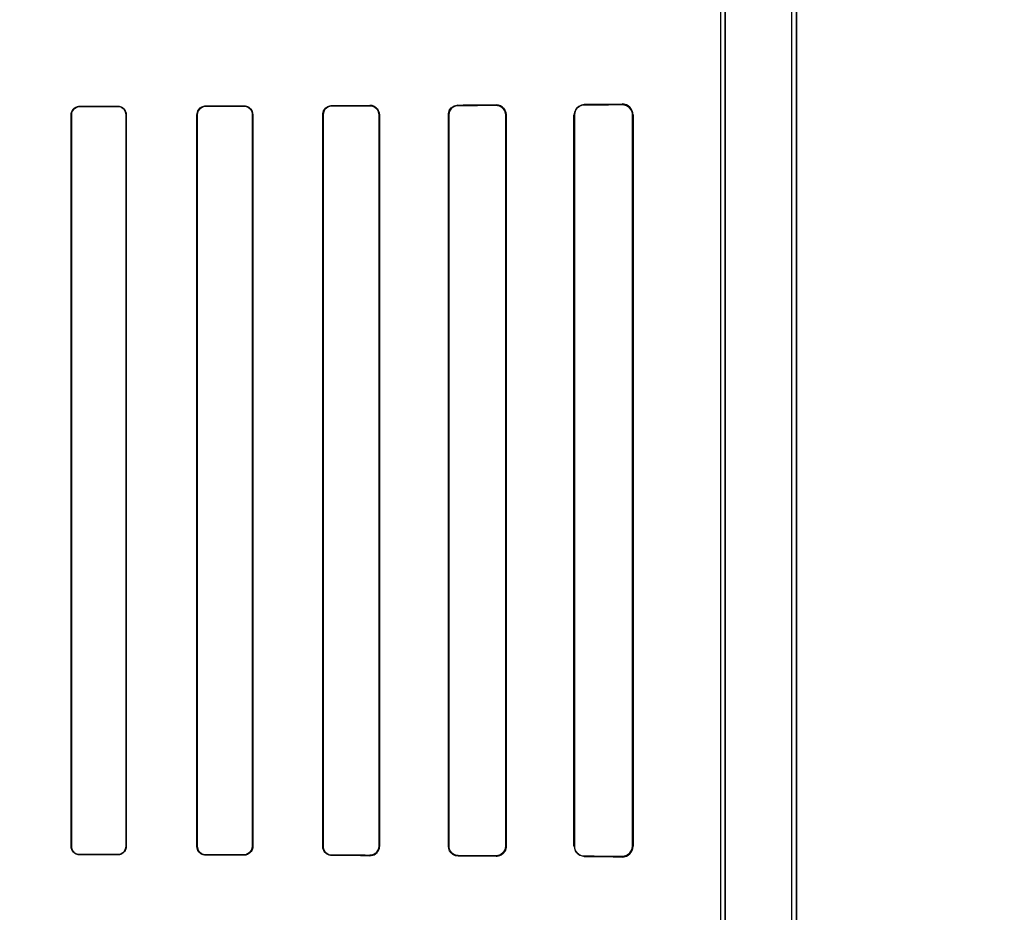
# Model space of a CAD drawing. Header units: millimetres. Extents: x 0 to 297, y 0 to 210.
# Tile 154 of 256: x 56.57 to 56.843, y 158.022 to 158.269. Entities that reach past the tile are written whole.
import ezdxf

# ---------------------------------------------------------------- set-up
doc = ezdxf.new("R2010")
doc.units = ezdxf.units.MM
doc.header["$LTSCALE"] = 16.335
doc.layers.get('0').update_dxf_attribs({"linetype": 'CONTINUOUS'})
for name, color, linetype in [('AXES_REF', 7, 'CONTINUOUS'), ('INTFCLR_1', 7, 'CONTINUOUS'), ('INTFCLR_72935', 7, 'CONTINUOUS')]:
    doc.layers.add(name, color=color, linetype=linetype)

msp = doc.modelspace()

# ---------------------------------------------------------------- linework, layer by layer
at = {"color": 7, "linetype": 'Continuous'}
for radius in [6.78708, 6.7865, 6.74304]:
    msp.add_circle((57.46373, 154.71146), radius, dxfattribs=at)
for radius, start, end in [(6.72, 278.277129, 261.722871), (6.874, 193.234383, 36.724612)]:
    msp.add_arc((57.46373, 154.71146), radius, start, end, dxfattribs=at)
at = {"layer": 'AXES_REF', "color": 9, "linetype": 'Continuous'}
for radius in [6.19116, 4.15]:
    msp.add_circle((57.46373, 154.71146), radius, dxfattribs=at)
at = {"layer": 'INTFCLR_1', "color": 6, "linetype": 'Continuous'}
for p, q in [((56.78439, 157.16145), (56.78439, 159.03047)), ((56.78562, 157.16145), (56.78562, 159.03045)), ((56.76462, 157.53414), (56.76462, 158.37777)), ((56.76586, 158.37777), (56.76586, 157.53414)), ((56.58438, 158.03995), (56.58438, 158.24295)), ((56.58447, 158.03995), (56.58447, 158.24295)), ((56.59963, 158.24295), (56.59963, 158.03995)), ((56.59972, 158.24295), (56.59972, 158.03995)), ((56.6193, 158.03995), (56.6193, 158.24295)), ((56.61939, 158.03995), (56.61939, 158.24295)), ((56.63472, 158.24295), (56.63472, 158.03995)), ((56.63481, 158.24295), (56.63481, 158.03995)), ((56.6542, 158.03995), (56.6542, 158.24295)), ((56.6543, 158.03995), (56.6543, 158.24295)), ((56.66982, 158.24295), (56.66982, 158.03995)), ((56.66993, 158.24295), (56.66993, 158.03995)), ((56.68906, 158.03995), (56.68906, 158.24295)), ((56.68918, 158.03995), (56.68918, 158.24295)), ((56.70496, 158.24295), (56.70496, 158.03995)), ((56.70509, 158.24295), (56.70509, 158.03995)), ((56.72387, 158.03995), (56.72387, 158.24295)), ((56.72402, 158.03995), (56.72402, 158.24295)), ((56.74015, 158.24295), (56.74015, 158.03995)), ((56.74033, 158.24295), (56.74033, 158.03995))]:
    msp.add_line(p, q, dxfattribs=at)
at = {"layer": 'INTFCLR_1', "color": 9, "linetype": 'Continuous'}
for p, q in [((56.58678, 158.24536), (56.58678, 158.24528)), ((56.59728, 158.2453), (56.59728, 158.24538)), ((56.62178, 158.24544), (56.62178, 158.24535)), ((56.63228, 158.24538), (56.63228, 158.24547)), ((56.65678, 158.24555), (56.65678, 158.24545)), ((56.66728, 158.24548), (56.66728, 158.24559)), ((56.69178, 158.24569), (56.69178, 158.24557)), ((56.70228, 158.24562), (56.70228, 158.24574)), ((56.72678, 158.24589), (56.72678, 158.24574)), ((56.73728, 158.2458), (56.73728, 158.24597)), ((56.58447, 158.24295), (56.58438, 158.24295)), ((56.59972, 158.24295), (56.59963, 158.24295)), ((56.61939, 158.24295), (56.6193, 158.24295)), ((56.63481, 158.24295), (56.63472, 158.24295)), ((56.6543, 158.24295), (56.6542, 158.24295)), ((56.66993, 158.24295), (56.66982, 158.24295)), ((56.68918, 158.24295), (56.68906, 158.24295)), ((56.70509, 158.24295), (56.70496, 158.24295)), ((56.72402, 158.24295), (56.72387, 158.24295)), ((56.74033, 158.24295), (56.74015, 158.24295)), ((56.58438, 158.03995), (56.58447, 158.03995)), ((56.58678, 158.03763), (56.58678, 158.03755)), ((56.59728, 158.03753), (56.59728, 158.03761)), ((56.59963, 158.03995), (56.59972, 158.03995)), ((56.6193, 158.03995), (56.61939, 158.03995)), ((56.62178, 158.03756), (56.62178, 158.03747)), ((56.63228, 158.03744), (56.63228, 158.03753)), ((56.63472, 158.03995), (56.63481, 158.03995)), ((56.6542, 158.03995), (56.6543, 158.03995)), ((56.65678, 158.03746), (56.65678, 158.03736)), ((56.66728, 158.03732), (56.66728, 158.03743)), ((56.66982, 158.03995), (56.66993, 158.03995)), ((56.68906, 158.03995), (56.68918, 158.03995)), ((56.69178, 158.03734), (56.69178, 158.03722)), ((56.70228, 158.03717), (56.70228, 158.03729)), ((56.70496, 158.03995), (56.70509, 158.03995)), ((56.72387, 158.03995), (56.72402, 158.03995)), ((56.74015, 158.03995), (56.74033, 158.03995)), ((56.72678, 158.03717), (56.72678, 158.03702)), ((56.73728, 158.03694), (56.73728, 158.03711))]:
    msp.add_line(p, q, dxfattribs=at)
at = {"layer": 'INTFCLR_1', "color": 7, "linetype": 'Continuous'}
for points in [[(56.66816, 158.24544), (56.66807, 158.24547), (56.66798, 158.2455), (56.66788, 158.24552), (56.66779, 158.24554), (56.66769, 158.24556), (56.66759, 158.24557), (56.66749, 158.24558), (56.66739, 158.24559), (56.66728, 158.24559)], [(56.70228, 158.24562), (56.70238, 158.24562), (56.70248, 158.24561), (56.70257, 158.2456), (56.70267, 158.24559), (56.70277, 158.24558), (56.70287, 158.24556), (56.70296, 158.24553), (56.70305, 158.24551), (56.70314, 158.24548)], [(56.73728, 158.2458), (56.73739, 158.2458), (56.7375, 158.2458), (56.7376, 158.24579), (56.7377, 158.24577), (56.73779, 158.24576), (56.73788, 158.24574), (56.73797, 158.24572), (56.73806, 158.2457), (56.73814, 158.24568)], [(56.70314, 158.03743), (56.70305, 158.0374), (56.70296, 158.03738), (56.70287, 158.03735), (56.70278, 158.03733), (56.70268, 158.03732), (56.70258, 158.03731), (56.70249, 158.0373), (56.70239, 158.03729), (56.70228, 158.03729)], [(56.73814, 158.03723), (56.73806, 158.03721), (56.73797, 158.03719), (56.73788, 158.03717), (56.73779, 158.03715), (56.7377, 158.03713), (56.7376, 158.03712), (56.7375, 158.03711), (56.73739, 158.03711), (56.73728, 158.03711)]]:
    msp.add_lwpolyline(points, dxfattribs=at)
at = {"layer": 'INTFCLR_1', "color": 6, "linetype": 'Continuous'}
for centre, start, end in [((56.73731, 158.24295), 0.01, 90.4964), ((56.73731, 158.03996), 269.5034, 359.9903)]:
    msp.add_arc(centre, 0.00302, start, end, dxfattribs=at)
for centre, major_axis, start_param, end_param in [((56.39953, 158.24645), (0.36509, 0), -1.032246, -0.998394), ((56.39953, 158.24645), (0.38609, 0), -1.064439, -1.033062), ((56.39953, 158.24645), (0.36509, 0), -0.9163, -0.879521), ((56.39953, 158.24645), (0.38609, 0), -0.9574, -0.923735), ((56.39953, 158.24645), (0.36509, 0), -0.788898, -0.747504), ((56.39953, 158.24645), (0.38609, 0), -0.841558, -0.804464), ((56.39953, 158.24645), (0.36509, 0), -0.642675, -0.593022), ((56.39953, 158.24645), (0.38609, 0), -0.712156, -0.66947), ((56.39953, 158.24645), (0.36509, 0), -0.4593, -0.389436), ((56.39953, 158.24645), (0.38609, 0), -0.559335, -0.505765), ((56.39953, 158.03645), (0.38609, 0), 1.033062, 1.064439), ((56.39953, 158.03645), (0.36509, 0), 0.998394, 1.032246), ((56.39953, 158.03645), (0.38609, 0), 0.923735, 0.9574), ((56.39953, 158.03645), (0.36509, 0), 0.879521, 0.9163), ((56.39953, 158.03645), (0.38609, 0), 0.804464, 0.841558), ((56.39953, 158.03645), (0.36509, 0), 0.747504, 0.788898), ((56.39953, 158.03645), (0.38609, 0), 0.66947, 0.712156), ((56.39953, 158.03645), (0.36509, 0), 0.593022, 0.642675), ((56.39953, 158.03645), (0.38609, 0), 0.505765, 0.559335), ((56.39953, 158.03645), (0.36509, 0), 0.389436, 0.4593)]:
    msp.add_ellipse(centre, major_axis=major_axis, ratio=0.003491, start_param=start_param, end_param=end_param, dxfattribs=at)
for points, knots in [([(56.58438, 158.24295), (56.58438, 158.24347), (56.58479, 158.24473), (56.58608, 158.24536), (56.58678, 158.24536)], [0, 0, 0, 0, 0.424164, 1, 1, 1, 1]), ([(56.58447, 158.24295), (56.58447, 158.24346), (56.58486, 158.24467), (56.58611, 158.24527), (56.58678, 158.24528)], [0, 0, 0, 0, 0.426865, 1, 1, 1, 1]), ([(56.59728, 158.24538), (56.59774, 158.24538), (56.599, 158.24505), (56.59972, 158.24374), (56.59972, 158.24295)], [0, 0, 0, 0, 0.365847, 1, 1, 1, 1]), ([(56.59728, 158.2453), (56.59785, 158.2453), (56.59909, 158.24484), (56.59963, 158.24358), (56.59963, 158.24295)], [0, 0, 0, 0, 0.47417, 1, 1, 1, 1]), ([(56.6193, 158.24295), (56.6193, 158.24348), (56.61971, 158.24478), (56.62104, 158.24544), (56.62178, 158.24544)], [0, 0, 0, 0, 0.412854, 1, 1, 1, 1]), ([(56.61939, 158.24295), (56.61939, 158.24346), (56.61979, 158.24472), (56.62107, 158.24535), (56.62178, 158.24535)], [0, 0, 0, 0, 0.417005, 1, 1, 1, 1]), ([(56.63228, 158.24547), (56.63277, 158.24547), (56.63408, 158.24511), (56.63481, 158.24375), (56.63481, 158.24295)], [0, 0, 0, 0, 0.379371, 1, 1, 1, 1]), ([(56.63228, 158.24538), (56.63275, 158.24538), (56.63401, 158.24504), (56.63472, 158.24373), (56.63472, 158.24295)], [0, 0, 0, 0, 0.373842, 1, 1, 1, 1]), ([(56.6542, 158.24295), (56.6542, 158.24347), (56.65459, 158.24482), (56.65599, 158.24555), (56.65678, 158.24555)], [0, 0, 0, 0, 0.39343, 1, 1, 1, 1]), ([(56.6543, 158.24295), (56.6543, 158.24346), (56.65469, 158.24476), (56.65603, 158.24545), (56.65678, 158.24545)], [0, 0, 0, 0, 0.402384, 1, 1, 1, 1]), ([(56.66728, 158.24548), (56.66779, 158.24549), (56.66911, 158.2451), (56.66982, 158.24374), (56.66982, 158.24295)], [0, 0, 0, 0, 0.39382, 1, 1, 1, 1]), ([(56.68906, 158.24295), (56.68906, 158.24345), (56.68943, 158.24486), (56.6909, 158.24569), (56.69178, 158.24569)], [0, 0, 0, 0, 0.358968, 1, 1, 1, 1]), ([(56.68918, 158.24295), (56.68918, 158.24345), (56.68955, 158.2448), (56.69095, 158.24557), (56.69178, 158.24557)], [0, 0, 0, 0, 0.373103, 1, 1, 1, 1]), ([(56.70228, 158.24574), (56.70282, 158.24575), (56.70428, 158.24534), (56.70509, 158.24383), (56.70509, 158.24295)], [0, 0, 0, 0, 0.380109, 1, 1, 1, 1]), ([(56.72402, 158.24295), (56.72402, 158.24343), (56.72436, 158.24486), (56.72586, 158.24573), (56.72678, 158.24574)], [0, 0, 0, 0, 0.338868, 1, 1, 1, 1]), ([(56.58678, 158.03755), (56.5862, 158.03755), (56.58493, 158.03803), (56.58438, 158.03931), (56.58438, 158.03995)], [0, 0, 0, 0, 0.47334, 1, 1, 1, 1]), ([(56.58678, 158.03763), (56.58631, 158.03763), (56.5851, 158.038), (56.58447, 158.03925), (56.58447, 158.03995)], [0, 0, 0, 0, 0.401644, 1, 1, 1, 1]), ([(56.59963, 158.03995), (56.59963, 158.03945), (56.59924, 158.03822), (56.59797, 158.03761), (56.59728, 158.03761)], [0, 0, 0, 0, 0.422805, 1, 1, 1, 1]), ([(56.59972, 158.03995), (56.59972, 158.03944), (56.59931, 158.03816), (56.598, 158.03752), (56.59728, 158.03753)], [0, 0, 0, 0, 0.419413, 1, 1, 1, 1]), ([(56.62178, 158.03747), (56.62131, 158.03747), (56.62003, 158.03782), (56.6193, 158.03917), (56.6193, 158.03995)], [0, 0, 0, 0, 0.373746, 1, 1, 1, 1]), ([(56.62178, 158.03756), (56.62134, 158.03756), (56.6201, 158.0379), (56.61939, 158.03919), (56.61939, 158.03995)], [0, 0, 0, 0, 0.369219, 1, 1, 1, 1]), ([(56.63472, 158.03995), (56.63472, 158.03945), (56.63432, 158.03818), (56.63301, 158.03753), (56.63228, 158.03753)], [0, 0, 0, 0, 0.4116, 1, 1, 1, 1]), ([(56.63481, 158.03995), (56.63481, 158.03943), (56.63441, 158.03812), (56.63305, 158.03743), (56.63228, 158.03744)], [0, 0, 0, 0, 0.405294, 1, 1, 1, 1]), ([(56.65678, 158.03736), (56.65627, 158.03736), (56.65492, 158.03776), (56.6542, 158.03916), (56.6542, 158.03995)], [0, 0, 0, 0, 0.394588, 1, 1, 1, 1]), ([(56.65678, 158.03746), (56.65627, 158.03746), (56.65497, 158.03787), (56.6543, 158.03921), (56.6543, 158.03995)], [0, 0, 0, 0, 0.409287, 1, 1, 1, 1]), ([(56.66982, 158.03995), (56.66982, 158.03945), (56.66944, 158.03813), (56.66807, 158.03742), (56.66728, 158.03743)], [0, 0, 0, 0, 0.392608, 1, 1, 1, 1]), ([(56.66993, 158.03995), (56.66993, 158.03945), (56.66955, 158.03808), (56.66812, 158.03732), (56.66728, 158.03732)], [0, 0, 0, 0, 0.376083, 1, 1, 1, 1]), ([(56.69178, 158.03722), (56.69128, 158.03722), (56.68987, 158.0376), (56.68906, 158.03908), (56.68906, 158.03995)], [0, 0, 0, 0, 0.364649, 1, 1, 1, 1]), ([(56.69178, 158.03734), (56.69132, 158.03734), (56.68997, 158.03768), (56.68918, 158.0391), (56.68918, 158.03995)], [0, 0, 0, 0, 0.351042, 1, 1, 1, 1]), ([(56.70509, 158.03995), (56.70509, 158.03947), (56.70474, 158.03803), (56.70322, 158.03716), (56.70228, 158.03717)], [0, 0, 0, 0, 0.340507, 1, 1, 1, 1]), ([(56.72678, 158.03717), (56.72624, 158.03717), (56.7248, 158.03759), (56.72402, 158.03909), (56.72402, 158.03995)], [0, 0, 0, 0, 0.38412, 1, 1, 1, 1])]:
    msp.add_open_spline(points, degree=3, knots=knots, dxfattribs=at)
at = {"layer": 'INTFCLR_1', "color": 7, "linetype": 'Continuous'}
for points, knots in [([(56.66728, 158.24559), (56.66782, 158.24558), (56.6692, 158.24518), (56.66993, 158.24376), (56.66993, 158.24295)], [0, 0, 0, 0, 0.401573, 1, 1, 1, 1]), ([(56.70228, 158.24562), (56.70279, 158.24561), (56.70417, 158.24526), (56.70496, 158.24381), (56.70496, 158.24295)], [0, 0, 0, 0, 0.369943, 1, 1, 1, 1]), ([(56.70314, 158.24548), (56.70359, 158.24533), (56.70455, 158.2447), (56.70496, 158.24357), (56.70496, 158.24295)], [0, 0, 0, 0, 0.432621, 1, 1, 1, 1]), ([(56.73728, 158.2458), (56.73786, 158.2458), (56.73935, 158.24538), (56.74015, 158.24383), (56.74015, 158.24295)], [0, 0, 0, 0, 0.39538, 1, 1, 1, 1]), ([(56.73814, 158.24568), (56.73865, 158.24552), (56.7397, 158.24484), (56.74015, 158.24361), (56.74015, 158.24295)], [0, 0, 0, 0, 0.445547, 1, 1, 1, 1]), ([(56.70496, 158.03995), (56.70496, 158.03949), (56.70462, 158.03811), (56.70317, 158.03731), (56.70228, 158.03729)], [0, 0, 0, 0, 0.342813, 1, 1, 1, 1]), ([(56.74015, 158.03995), (56.74015, 158.03947), (56.7398, 158.038), (56.73824, 158.03711), (56.73728, 158.03711)], [0, 0, 0, 0, 0.336726, 1, 1, 1, 1])]:
    msp.add_open_spline(points, degree=3, knots=knots, dxfattribs=at)
at = {"layer": 'INTFCLR_72935', "color": 6, "linetype": 'Continuous'}
for p, q in [((56.78439, 157.16145), (56.78439, 159.03048)), ((56.78562, 159.03045), (56.78562, 157.16145)), ((56.76462, 157.53209), (56.76462, 158.37982)), ((56.76586, 157.53084), (56.76586, 158.38107)), ((56.58438, 158.24295), (56.58438, 158.03995)), ((56.58447, 158.24295), (56.58447, 158.03995)), ((56.59963, 158.03995), (56.59963, 158.24295)), ((56.59972, 158.03995), (56.59972, 158.24295)), ((56.6193, 158.24295), (56.6193, 158.03995)), ((56.61939, 158.24295), (56.61939, 158.03995)), ((56.63472, 158.03995), (56.63472, 158.24295)), ((56.63481, 158.03995), (56.63481, 158.24295)), ((56.6542, 158.24295), (56.6542, 158.03995)), ((56.6543, 158.24295), (56.6543, 158.03995)), ((56.66982, 158.03995), (56.66982, 158.24295)), ((56.66993, 158.03995), (56.66993, 158.24295)), ((56.68906, 158.24295), (56.68906, 158.03995)), ((56.68918, 158.24295), (56.68918, 158.03995)), ((56.70496, 158.03995), (56.70496, 158.24295)), ((56.70509, 158.03995), (56.70509, 158.24295)), ((56.72387, 158.24295), (56.72387, 158.03995)), ((56.72402, 158.24295), (56.72402, 158.03995)), ((56.74015, 158.03995), (56.74015, 158.24295)), ((56.74033, 158.03995), (56.74033, 158.24295))]:
    msp.add_line(p, q, dxfattribs=at)
at = {"layer": 'INTFCLR_72935', "color": 9, "linetype": 'Continuous'}
for p, q in [((56.58678, 158.24528), (56.58678, 158.24536)), ((56.59728, 158.24538), (56.59728, 158.2453)), ((56.62178, 158.24535), (56.62178, 158.24544)), ((56.63228, 158.24547), (56.63228, 158.24538)), ((56.65678, 158.24545), (56.65678, 158.24555)), ((56.66728, 158.24559), (56.66728, 158.24548)), ((56.69178, 158.24557), (56.69178, 158.24569)), ((56.70228, 158.24574), (56.70228, 158.24562)), ((56.72678, 158.24574), (56.72678, 158.24589)), ((56.73728, 158.24597), (56.73728, 158.2458)), ((56.58438, 158.24295), (56.58447, 158.24295)), ((56.59963, 158.24295), (56.59972, 158.24295)), ((56.6193, 158.24295), (56.61939, 158.24295)), ((56.63472, 158.24295), (56.63481, 158.24295)), ((56.6542, 158.24295), (56.6543, 158.24295)), ((56.66982, 158.24295), (56.66993, 158.24295)), ((56.68906, 158.24295), (56.68918, 158.24295)), ((56.70496, 158.24295), (56.70509, 158.24295)), ((56.72387, 158.24295), (56.72402, 158.24295)), ((56.74015, 158.24295), (56.74033, 158.24295)), ((56.58447, 158.03995), (56.58438, 158.03995)), ((56.58678, 158.03755), (56.58678, 158.03763)), ((56.59728, 158.03761), (56.59728, 158.03753)), ((56.59972, 158.03995), (56.59963, 158.03995)), ((56.61939, 158.03995), (56.6193, 158.03995)), ((56.62178, 158.03747), (56.62178, 158.03756)), ((56.63228, 158.03753), (56.63228, 158.03744)), ((56.63481, 158.03995), (56.63472, 158.03995)), ((56.6543, 158.03995), (56.6542, 158.03995)), ((56.65678, 158.03736), (56.65678, 158.03746)), ((56.66728, 158.03743), (56.66728, 158.03732)), ((56.66993, 158.03995), (56.66982, 158.03995)), ((56.68918, 158.03995), (56.68906, 158.03995)), ((56.69178, 158.03722), (56.69178, 158.03734)), ((56.70228, 158.03729), (56.70228, 158.03717)), ((56.70509, 158.03995), (56.70496, 158.03995)), ((56.72402, 158.03995), (56.72387, 158.03995)), ((56.74033, 158.03995), (56.74015, 158.03995)), ((56.72678, 158.03702), (56.72678, 158.03717)), ((56.73728, 158.03711), (56.73728, 158.03694))]:
    msp.add_line(p, q, dxfattribs=at)
at = {"layer": 'INTFCLR_72935', "color": 7, "linetype": 'Continuous'}
for points in [[(56.70228, 158.24574), (56.70239, 158.24574), (56.7025, 158.24574), (56.7026, 158.24573), (56.7027, 158.24571), (56.70279, 158.2457), (56.70289, 158.24568), (56.70298, 158.24566), (56.70307, 158.24563), (56.70315, 158.24561)], [(56.70314, 158.24548), (56.70305, 158.24551), (56.70296, 158.24553), (56.70287, 158.24556), (56.70278, 158.24557), (56.70268, 158.24559), (56.70258, 158.2456), (56.70249, 158.24561), (56.70239, 158.24562), (56.70228, 158.24562)], [(56.73814, 158.24568), (56.73806, 158.2457), (56.73797, 158.24572), (56.73788, 158.24574), (56.73779, 158.24576), (56.7377, 158.24577), (56.7376, 158.24579), (56.7375, 158.2458), (56.73739, 158.2458), (56.73728, 158.2458)], [(56.66816, 158.03747), (56.66807, 158.03744), (56.66798, 158.03741), (56.66788, 158.03739), (56.66779, 158.03737), (56.66769, 158.03735), (56.66759, 158.03734), (56.66749, 158.03733), (56.66739, 158.03732), (56.66728, 158.03732)], [(56.70228, 158.03729), (56.70238, 158.03729), (56.70248, 158.0373), (56.70257, 158.03731), (56.70267, 158.03732), (56.70277, 158.03733), (56.70287, 158.03735), (56.70296, 158.03738), (56.70305, 158.0374), (56.70314, 158.03743)], [(56.70315, 158.0373), (56.70307, 158.03727), (56.70298, 158.03725), (56.70289, 158.03723), (56.7028, 158.03721), (56.7027, 158.0372), (56.7026, 158.03718), (56.7025, 158.03717), (56.70239, 158.03717), (56.70228, 158.03717)], [(56.73728, 158.03711), (56.73739, 158.03711), (56.7375, 158.03711), (56.7376, 158.03712), (56.7377, 158.03713), (56.73779, 158.03715), (56.73788, 158.03717), (56.73797, 158.03719), (56.73806, 158.03721), (56.73814, 158.03723)]]:
    msp.add_lwpolyline(points, dxfattribs=at)
at = {"layer": 'INTFCLR_72935', "color": 6, "linetype": 'Continuous'}
msp.add_arc((56.73731, 158.03996), 0.00302, 269.5034, 359.9903, dxfattribs=at)
for centre, major_axis, start_param, end_param in [((56.39953, 158.24645), (0.36509, 0), -1.032246, -0.998394), ((56.39953, 158.24645), (0.38609, 0), -1.064439, -1.033062), ((56.39953, 158.24645), (0.36509, 0), -0.9163, -0.879521), ((56.39953, 158.24645), (0.38609, 0), -0.9574, -0.923735), ((56.39953, 158.24645), (0.36509, 0), -0.788898, -0.747504), ((56.39953, 158.24645), (0.38609, 0), -0.841558, -0.804464), ((56.39953, 158.24645), (0.36509, 0), -0.642675, -0.593022), ((56.39953, 158.24645), (0.38609, 0), -0.712156, -0.66947), ((56.39953, 158.24645), (0.36509, 0), -0.4593, -0.389436), ((56.39953, 158.24645), (0.38609, 0), -0.559335, -0.505765), ((56.39953, 158.03645), (0.38609, 0), 1.033062, 1.064439), ((56.39953, 158.03645), (0.36509, 0), 0.998394, 1.032246), ((56.39953, 158.03645), (0.38609, 0), 0.923735, 0.9574), ((56.39953, 158.03645), (0.36509, 0), 0.879521, 0.9163), ((56.39953, 158.03645), (0.38609, 0), 0.804464, 0.841558), ((56.39953, 158.03645), (0.36509, 0), 0.747504, 0.788898), ((56.39953, 158.03645), (0.38609, 0), 0.66947, 0.712156), ((56.39953, 158.03645), (0.36509, 0), 0.593022, 0.642675), ((56.39953, 158.03645), (0.38609, 0), 0.505765, 0.559335), ((56.39953, 158.03645), (0.36509, 0), 0.389436, 0.4593)]:
    msp.add_ellipse(centre, major_axis=major_axis, ratio=0.003491, start_param=start_param, end_param=end_param, dxfattribs=at)
for points, knots in [([(56.58438, 158.24295), (56.58438, 158.24348), (56.58479, 158.24474), (56.58608, 158.24536), (56.58678, 158.24536)], [0, 0, 0, 0, 0.425926, 1, 1, 1, 1]), ([(56.58678, 158.24528), (56.5863, 158.24528), (56.58509, 158.2449), (56.58447, 158.24365), (56.58447, 158.24295)], [0, 0, 0, 0, 0.409084, 1, 1, 1, 1]), ([(56.59728, 158.24538), (56.59775, 158.24538), (56.59901, 158.24504), (56.59972, 158.24372), (56.59972, 158.24295)], [0, 0, 0, 0, 0.376214, 1, 1, 1, 1]), ([(56.59963, 158.24295), (56.59963, 158.24346), (56.59923, 158.24469), (56.59797, 158.2453), (56.59728, 158.2453)], [0, 0, 0, 0, 0.426616, 1, 1, 1, 1]), ([(56.6193, 158.24295), (56.6193, 158.24348), (56.61971, 158.24477), (56.62104, 158.24544), (56.62178, 158.24544)], [0, 0, 0, 0, 0.411614, 1, 1, 1, 1]), ([(56.62178, 158.24535), (56.62132, 158.24535), (56.62008, 158.245), (56.61939, 158.24371), (56.61939, 158.24295)], [0, 0, 0, 0, 0.378712, 1, 1, 1, 1]), ([(56.63228, 158.24547), (56.63278, 158.24547), (56.63409, 158.2451), (56.63481, 158.24374), (56.63481, 158.24295)], [0, 0, 0, 0, 0.387522, 1, 1, 1, 1]), ([(56.63472, 158.24295), (56.63472, 158.24346), (56.63432, 158.24473), (56.63301, 158.24538), (56.63228, 158.24538)], [0, 0, 0, 0, 0.411738, 1, 1, 1, 1]), ([(56.6542, 158.24295), (56.6542, 158.24347), (56.65459, 158.24482), (56.65598, 158.24555), (56.65678, 158.24555)], [0, 0, 0, 0, 0.391624, 1, 1, 1, 1]), ([(56.65678, 158.24545), (56.65629, 158.24545), (56.65499, 158.24507), (56.6543, 158.24372), (56.6543, 158.24295)], [0, 0, 0, 0, 0.393004, 1, 1, 1, 1]), ([(56.66993, 158.24295), (56.66993, 158.24346), (56.66955, 158.24483), (56.66812, 158.24559), (56.66728, 158.24559)], [0, 0, 0, 0, 0.376083, 1, 1, 1, 1]), ([(56.66982, 158.24295), (56.66982, 158.24346), (56.66944, 158.24478), (56.66807, 158.24549), (56.66728, 158.24548)], [0, 0, 0, 0, 0.392511, 1, 1, 1, 1]), ([(56.68906, 158.24295), (56.68906, 158.24342), (56.6894, 158.24482), (56.69087, 158.24569), (56.69178, 158.24569)], [0, 0, 0, 0, 0.338375, 1, 1, 1, 1]), ([(56.69178, 158.24557), (56.69132, 158.24557), (56.68997, 158.24523), (56.68918, 158.24381), (56.68918, 158.24295)], [0, 0, 0, 0, 0.351007, 1, 1, 1, 1]), ([(56.72678, 158.24574), (56.72624, 158.24574), (56.7248, 158.24532), (56.72402, 158.24382), (56.72402, 158.24295)], [0, 0, 0, 0, 0.38412, 1, 1, 1, 1]), ([(56.58678, 158.03755), (56.58633, 158.03755), (56.58509, 158.03789), (56.58438, 158.03919), (56.58438, 158.03995)], [0, 0, 0, 0, 0.370654, 1, 1, 1, 1]), ([(56.58447, 158.03995), (56.58447, 158.03945), (56.58487, 158.03823), (56.58611, 158.03763), (56.58678, 158.03763)], [0, 0, 0, 0, 0.429388, 1, 1, 1, 1]), ([(56.59728, 158.03761), (56.59785, 158.03761), (56.59909, 158.03807), (56.59963, 158.03933), (56.59963, 158.03995)], [0, 0, 0, 0, 0.47417, 1, 1, 1, 1]), ([(56.59972, 158.03995), (56.59972, 158.03943), (56.59931, 158.03816), (56.598, 158.03752), (56.59728, 158.03753)], [0, 0, 0, 0, 0.422387, 1, 1, 1, 1]), ([(56.62178, 158.03747), (56.6213, 158.03747), (56.62001, 158.03784), (56.6193, 158.03918), (56.6193, 158.03995)], [0, 0, 0, 0, 0.383063, 1, 1, 1, 1]), ([(56.61939, 158.03995), (56.61939, 158.03945), (56.61979, 158.03819), (56.62107, 158.03756), (56.62178, 158.03756)], [0, 0, 0, 0, 0.417183, 1, 1, 1, 1]), ([(56.63228, 158.03753), (56.63276, 158.03753), (56.63402, 158.03788), (56.63472, 158.03919), (56.63472, 158.03995)], [0, 0, 0, 0, 0.383513, 1, 1, 1, 1]), ([(56.63481, 158.03995), (56.63481, 158.03944), (56.63441, 158.03812), (56.63305, 158.03743), (56.63228, 158.03744)], [0, 0, 0, 0, 0.404898, 1, 1, 1, 1]), ([(56.65678, 158.03736), (56.65626, 158.03736), (56.65491, 158.03777), (56.6542, 158.03917), (56.6542, 158.03995)], [0, 0, 0, 0, 0.400719, 1, 1, 1, 1]), ([(56.6543, 158.03995), (56.6543, 158.03945), (56.65469, 158.03815), (56.65603, 158.03746), (56.65678, 158.03746)], [0, 0, 0, 0, 0.400302, 1, 1, 1, 1]), ([(56.66728, 158.03743), (56.6678, 158.03742), (56.66912, 158.03781), (56.66982, 158.03918), (56.66982, 158.03995)], [0, 0, 0, 0, 0.398583, 1, 1, 1, 1]), ([(56.69178, 158.03722), (56.69127, 158.03722), (56.68986, 158.03761), (56.68906, 158.03909), (56.68906, 158.03995)], [0, 0, 0, 0, 0.372091, 1, 1, 1, 1]), ([(56.68918, 158.03995), (56.68918, 158.03946), (56.68955, 158.03811), (56.69095, 158.03734), (56.69178, 158.03734)], [0, 0, 0, 0, 0.373103, 1, 1, 1, 1]), ([(56.72402, 158.03995), (56.72402, 158.0394), (56.72444, 158.03796), (56.72593, 158.03717), (56.72678, 158.03717)], [0, 0, 0, 0, 0.393321, 1, 1, 1, 1])]:
    msp.add_open_spline(points, degree=3, knots=knots, dxfattribs=at)
at = {"layer": 'INTFCLR_72935', "color": 7, "linetype": 'Continuous'}
for points, knots in [([(56.70509, 158.24295), (56.70509, 158.24352), (56.70466, 158.24498), (56.70315, 158.24573), (56.70228, 158.24574)], [0, 0, 0, 0, 0.39445, 1, 1, 1, 1]), ([(56.70496, 158.24295), (56.70496, 158.24342), (56.70462, 158.2448), (56.70317, 158.2456), (56.70228, 158.24562)], [0, 0, 0, 0, 0.342814, 1, 1, 1, 1]), ([(56.70496, 158.24295), (56.70496, 158.24344), (56.70466, 158.24455), (56.70372, 158.24529), (56.70314, 158.24548)], [0, 0, 0, 0, 0.441846, 1, 1, 1, 1]), ([(56.74015, 158.24295), (56.74015, 158.24344), (56.7398, 158.24491), (56.73824, 158.2458), (56.73728, 158.2458)], [0, 0, 0, 0, 0.336727, 1, 1, 1, 1]), ([(56.74015, 158.24295), (56.74015, 158.24344), (56.73985, 158.24464), (56.73881, 158.24547), (56.73814, 158.24568)], [0, 0, 0, 0, 0.408559, 1, 1, 1, 1]), ([(56.66728, 158.03732), (56.66782, 158.03732), (56.6692, 158.03773), (56.66993, 158.03915), (56.66993, 158.03995)], [0, 0, 0, 0, 0.401574, 1, 1, 1, 1]), ([(56.70228, 158.03729), (56.70279, 158.0373), (56.70417, 158.03765), (56.70496, 158.0391), (56.70496, 158.03995)], [0, 0, 0, 0, 0.369942, 1, 1, 1, 1]), ([(56.70228, 158.03717), (56.70276, 158.03717), (56.7042, 158.0375), (56.70509, 158.03902), (56.70509, 158.03995)], [0, 0, 0, 0, 0.336778, 1, 1, 1, 1]), ([(56.73728, 158.03711), (56.73786, 158.03711), (56.73935, 158.03753), (56.74015, 158.03908), (56.74015, 158.03995)], [0, 0, 0, 0, 0.39538, 1, 1, 1, 1])]:
    msp.add_open_spline(points, degree=3, knots=knots, dxfattribs=at)

doc.saveas('drawing.dxf')
